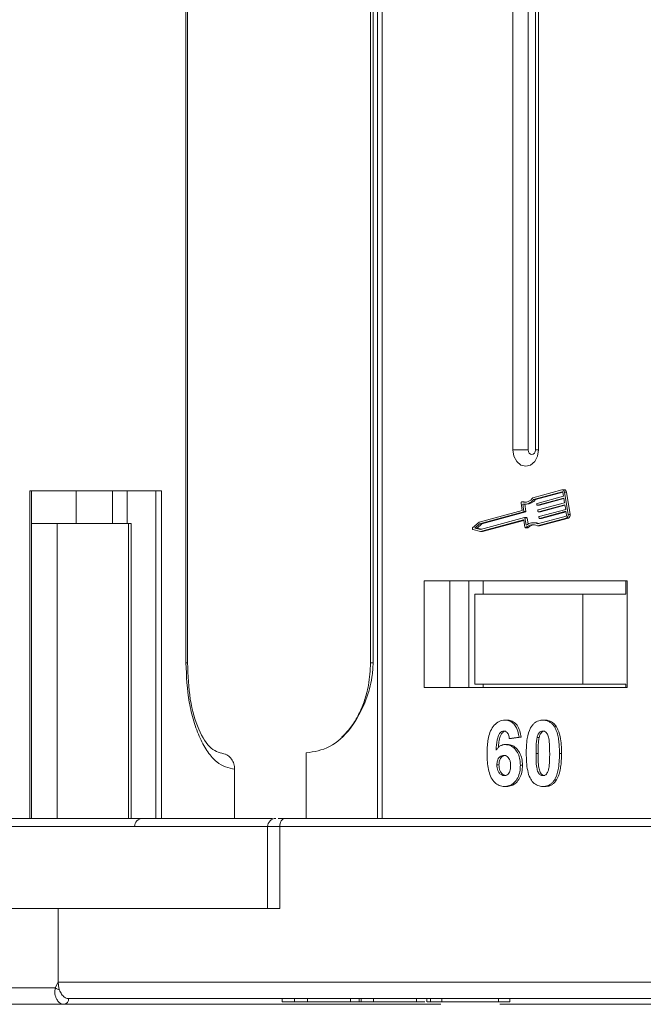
# Model space of a CAD drawing. Header units: millimetres. Extents: x 2205 to 3679, y 833 to 1866.
# Tile 4 of 86: x 2701 to 2740, y 1083 to 1143. Entities that reach past the tile are written whole.
import ezdxf

# ---------------------------------------------------------------- set-up
doc = ezdxf.new("R2010")
doc.units = ezdxf.units.MM

msp = doc.modelspace()

# ---------------------------------------------------------------- linework, layer by layer
at = {"color": 7, "linetype": 'Continuous', "lineweight": 15}
for p, q in [((2711.635, 1144.183), (2711.635, 1103.683)), ((2711.746, 1103.683), (2711.746, 1144.183)), ((2722.914, 1144.183), (2722.914, 1103.683)), ((2723.074, 1103.683), (2723.074, 1144.183)), ((2723.336, 1144.183), (2723.336, 1094.183)), ((2723.633, 1094.183), (2723.633, 1144.183)), ((2731.617, 1144.183), (2731.617, 1116.683)), ((2732.55, 1144.183), (2732.55, 1116.683)), ((2732.992, 1116.683), (2732.992, 1144.183)), ((2733.169, 1116.683), (2733.169, 1144.183)), ((2732.55, 1116.683), (2731.617, 1116.683)), ((2733.169, 1116.683), (2732.992, 1116.683)), ((2710.156, 1114.183), (2702.105, 1114.183)), ((2702.105, 1114.183), (2702.105, 1094.183)), ((2702.217, 1094.183), (2702.217, 1114.183)), ((2704.941, 1114.183), (2704.941, 1112.183)), ((2707.157, 1114.183), (2707.157, 1112.183)), ((2708.046, 1112.183), (2708.046, 1114.183)), ((2709.794, 1114.183), (2709.794, 1094.183)), ((2710.156, 1094.183), (2710.156, 1114.183)), ((2734.592, 1114.249), (2732.824, 1113.768)), ((2734.611, 1114.134), (2732.871, 1113.661)), ((2732.997, 1113.661), (2734.657, 1114.113)), ((2734.63, 1114.134), (2734.611, 1114.134)), ((2734.746, 1114.253), (2734.62, 1114.253)), ((2734.703, 1113.859), (2734.665, 1114.089)), ((2734.98, 1112.735), (2734.754, 1114.113)), ((2734.754, 1114.113), (2734.88, 1114.113)), ((2735.106, 1112.735), (2734.88, 1114.113)), ((2732.279, 1113.508), (2732.153, 1113.508)), ((2732.163, 1113.507), (2732.29, 1113.507)), ((2732.29, 1113.507), (2732.279, 1113.508)), ((2732.997, 1113.661), (2732.871, 1113.661)), ((2733.086, 1113.419), (2734.703, 1113.859)), ((2734.721, 1113.744), (2733.105, 1113.304)), ((2733.231, 1113.304), (2734.727, 1113.712)), ((2734.769, 1113.457), (2734.721, 1113.744)), ((2732.181, 1112.993), (2729.544, 1112.275)), ((2732.267, 1112.896), (2729.581, 1112.165)), ((2729.707, 1112.165), (2732.393, 1112.896)), ((2732.108, 1113.437), (2732.181, 1112.993)), ((2732.211, 1113.375), (2732.284, 1112.931)), ((2732.393, 1112.896), (2732.267, 1112.896)), ((2732.41, 1112.931), (2732.284, 1112.931)), ((2732.323, 1113.365), (2732.449, 1113.365)), ((2732.41, 1112.931), (2732.339, 1113.365)), ((2733.078, 1113.327), (2733.069, 1113.385)), ((2733.101, 1113.304), (2733.227, 1113.304)), ((2733.231, 1113.304), (2733.105, 1113.304)), ((2733.144, 1112.925), (2733.135, 1112.982)), ((2733.152, 1113.017), (2734.769, 1113.457)), ((2733.167, 1112.902), (2733.293, 1112.902)), ((2734.787, 1113.342), (2733.171, 1112.902)), ((2733.297, 1112.902), (2733.171, 1112.902)), ((2733.218, 1112.615), (2734.835, 1113.055)), ((2734.853, 1112.94), (2733.237, 1112.5)), ((2733.297, 1112.902), (2734.793, 1113.309)), ((2733.363, 1112.5), (2734.859, 1112.907)), ((2734.835, 1113.055), (2734.787, 1113.342)), ((2734.891, 1112.71), (2734.853, 1112.94)), ((2729.637, 1111.82), (2732.323, 1112.551)), ((2729.638, 1111.7), (2732.253, 1112.412)), ((2729.764, 1111.7), (2732.281, 1112.385)), ((2732.262, 1112.412), (2732.253, 1112.412)), ((2732.28, 1112.39), (2732.348, 1111.974)), ((2732.454, 1112.552), (2732.328, 1112.552)), ((2732.35, 1112.529), (2732.423, 1112.085)), ((2732.476, 1112.529), (2732.35, 1112.529)), ((2732.537, 1112.161), (2732.476, 1112.529)), ((2733.106, 1112.044), (2734.875, 1112.526)), ((2733.115, 1112.167), (2734.856, 1112.641)), ((2733.21, 1112.523), (2733.201, 1112.58)), ((2733.232, 1112.499), (2733.359, 1112.499)), ((2733.233, 1112.044), (2735.001, 1112.526)), ((2733.363, 1112.5), (2733.237, 1112.5)), ((2734.875, 1112.526), (2735.001, 1112.526)), ((2735.106, 1112.735), (2734.98, 1112.735)), ((2703.774, 1112.183), (2702.217, 1112.183)), ((2703.774, 1094.183), (2703.774, 1112.183)), ((2703.774, 1112.183), (2708.132, 1112.183)), ((2708.132, 1112.183), (2708.132, 1094.183)), ((2708.299, 1112.183), (2708.132, 1112.183)), ((2708.299, 1094.183), (2708.299, 1112.183)), ((2729.544, 1112.275), (2729.154, 1111.924)), ((2729.171, 1111.818), (2729.638, 1111.7)), ((2729.581, 1112.165), (2729.294, 1111.907)), ((2729.294, 1111.907), (2729.637, 1111.82)), ((2729.42, 1111.907), (2729.294, 1111.907)), ((2729.42, 1111.907), (2729.707, 1112.165)), ((2729.698, 1111.837), (2729.42, 1111.907)), ((2729.707, 1112.165), (2729.581, 1112.165)), ((2729.764, 1111.7), (2729.638, 1111.7)), ((2732.393, 1111.927), (2732.519, 1111.927)), ((2732.547, 1111.939), (2732.42, 1111.939)), ((2732.958, 1112.237), (2732.832, 1112.237)), ((2733.233, 1112.044), (2733.106, 1112.044)), ((2738.601, 1108.683), (2726.184, 1108.683)), ((2726.184, 1108.683), (2726.184, 1102.183)), ((2727.761, 1108.683), (2727.761, 1102.183)), ((2728.921, 1102.183), (2728.921, 1108.683)), ((2729.802, 1108.683), (2729.802, 1107.883)), ((2738.515, 1107.883), (2738.515, 1108.683)), ((2738.601, 1102.183), (2738.601, 1108.683)), ((2729.284, 1107.883), (2729.284, 1102.383)), ((2729.284, 1107.883), (2735.88, 1107.883)), ((2735.88, 1102.383), (2735.88, 1107.883)), ((2735.88, 1107.883), (2738.515, 1107.883)), ((2711.635, 1103.683), (2711.746, 1103.683)), ((2722.914, 1103.683), (2723.074, 1103.683)), ((2726.184, 1102.183), (2738.601, 1102.183)), ((2729.284, 1102.383), (2735.88, 1102.383)), ((2729.802, 1102.183), (2729.802, 1102.383)), ((2738.515, 1102.383), (2735.88, 1102.383)), ((2738.515, 1102.383), (2738.515, 1102.183)), ((2731.136, 1100.183), (2731.262, 1100.183)), ((2733.441, 1100.183), (2733.567, 1100.183)), ((2734.151, 1099.772), (2734.277, 1099.772)), ((2731.988, 1099.139), (2731.391, 1099.055)), ((2731.391, 1099.055), (2731.517, 1099.055)), ((2731.517, 1099.055), (2732.114, 1099.139)), ((2731.988, 1099.139), (2732.114, 1099.139)), ((2733.216, 1099.123), (2733.089, 1099.123)), ((2731.151, 1098.696), (2731.277, 1098.696)), ((2718.982, 1094.183), (2718.982, 1098.183)), ((2733.023, 1098.156), (2733.149, 1098.156)), ((2734.456, 1098.156), (2734.582, 1098.156)), ((2730.635, 1097.454), (2730.761, 1097.454)), ((2732.068, 1097.436), (2732.194, 1097.436)), ((2714.616, 1097.183), (2714.616, 1094.183)), ((2731.091, 1096.131), (2731.218, 1096.131)), ((2733.441, 1096.131), (2733.567, 1096.131)), ((2734.148, 1096.538), (2734.275, 1096.538)), ((2692.179, 1093.683), (2716.63, 1093.683)), ((2716.63, 1093.683), (2716.63, 1088.683)), ((2716.63, 1093.683), (2717.369, 1093.683)), ((2717.369, 1088.683), (2717.369, 1093.683)), ((2717.369, 1093.683), (2755.839, 1093.683)), ((2756.154, 1094.183), (2717.684, 1094.183)), ((2692.179, 1088.683), (2703.844, 1088.683)), ((2703.844, 1084.183), (2703.844, 1088.683)), ((2703.844, 1088.683), (2717.369, 1088.683)), ((2703.663, 1083.833), (2703.844, 1084.183)), ((2742.314, 1084.183), (2703.844, 1084.183)), ((2691.471, 1083.833), (2703.663, 1083.833)), ((2727.21, 1082.833), (2704.204, 1082.833)), ((2704.474, 1083.183), (2743.812, 1083.183)), ((2704.476, 1083.183), (2717.52, 1083.183)), ((2713.279, 1082.833), (2713.282, 1082.833)), ((2717.52, 1083.183), (2717.52, 1082.983)), ((2717.52, 1082.983), (2718.266, 1082.983)), ((2718.266, 1083.183), (2718.266, 1082.983)), ((2718.266, 1082.983), (2719.062, 1082.983)), ((2719.062, 1083.183), (2719.062, 1082.983)), ((2719.062, 1082.983), (2721.698, 1082.983)), ((2721.698, 1083.183), (2721.698, 1082.983)), ((2721.698, 1082.983), (2722.224, 1082.983)), ((2722.224, 1083.183), (2722.224, 1082.983)), ((2722.224, 1082.983), (2722.345, 1082.983)), ((2722.345, 1083.183), (2722.345, 1082.983)), ((2722.345, 1082.983), (2723.091, 1082.983)), ((2723.091, 1083.183), (2723.091, 1082.983)), ((2723.091, 1082.983), (2725.719, 1082.983)), ((2725.719, 1083.183), (2725.719, 1082.983)), ((2725.719, 1082.983), (2726.233, 1082.983)), ((2726.365, 1083.183), (2726.365, 1082.983)), ((2726.58, 1083.183), (2726.58, 1082.983)), ((2727.274, 1083.183), (2727.274, 1082.983)), ((2727.307, 1082.983), (2727.709, 1082.983)), ((2730.741, 1083.183), (2730.741, 1082.983)), ((2744.291, 1082.833), (2730.806, 1082.833)), ((2731.433, 1082.983), (2731.433, 1083.183))]:
    msp.add_line(p, q, dxfattribs=at)
at = {"color": 7, "linetype": 'Continuous', "lineweight": 15, "flags": 128}
for points in [[(2731.617, 1116.683), (2731.676, 1116.3), (2731.844, 1115.976), (2732.096, 1115.759), (2732.393, 1115.683), (2732.69, 1115.759), (2732.942, 1115.976), (2733.11, 1116.3), (2733.169, 1116.683)], [(2732.55, 1116.683), (2732.567, 1116.574), (2732.615, 1116.481), (2732.687, 1116.419), (2732.771, 1116.398), (2732.856, 1116.419), (2732.928, 1116.481), (2732.976, 1116.574), (2732.992, 1116.683)], [(2732.108, 1113.437), (2732.107, 1113.452), (2732.109, 1113.467), (2732.114, 1113.48), (2732.121, 1113.492), (2732.13, 1113.5), (2732.141, 1113.506), (2732.152, 1113.508), (2732.163, 1113.507)], [(2732.386, 1113.486), (2732.379, 1113.487), (2732.29, 1113.507)], [(2733.227, 1113.304), (2733.227, 1113.304), (2733.231, 1113.304)], [(2733.293, 1112.902), (2733.293, 1112.902), (2733.297, 1112.902)], [(2733.359, 1112.499), (2733.359, 1112.499), (2733.363, 1112.5)], [(2732.42, 1111.939), (2732.41, 1111.932), (2732.399, 1111.928), (2732.388, 1111.928), (2732.377, 1111.931), (2732.367, 1111.938), (2732.358, 1111.948), (2732.352, 1111.96), (2732.348, 1111.974)], [(2717.369, 1093.683), (2717.375, 1093.78), (2717.393, 1093.874), (2717.422, 1093.961), (2717.461, 1094.036), (2717.509, 1094.098), (2717.564, 1094.145), (2717.623, 1094.173), (2717.684, 1094.183)]]:
    msp.add_lwpolyline(points, dxfattribs=at)
at = {"color": 7, "linetype": 'Continuous', "lineweight": 15}
for centre, radius, start, end in [((2734.612, 1114.109), 0.142, 1.77106, 98.23127), ((2734.618, 1114.088), 0.0473, 1.77106, 98.23127), ((2734.733, 1114.106), 0.148, 2.84754, 84.64316), ((2732.319, 1114.078), 0.592, 254.76687, 328.43558), ((2732.314, 1114.042), 0.675, 261.29756, 325.56926), ((2732.423, 1114.068), 0.704, 272.12514, 324.63087), ((2732.255, 1112.924), 0.03, 292.70639, 13.67636), ((2732.381, 1112.924), 0.03, 292.70639, 13.67636), ((2733.098, 1113.392), 0.03, 112.70639, 193.67636), ((2733.102, 1113.328), 0.0236, 181.77106, 278.23127), ((2733.164, 1112.989), 0.03, 112.70639, 193.67636), ((2733.168, 1112.926), 0.0236, 181.77106, 278.23127), ((2732.256, 1112.389), 0.0236, 1.77106, 98.23127), ((2732.327, 1112.528), 0.0236, 1.77106, 98.23127), ((2732.452, 1112.528), 0.0246, 2.84754, 84.64316), ((2733.23, 1112.587), 0.03, 112.70639, 193.67636), ((2733.234, 1112.523), 0.0236, 181.77106, 278.23127), ((2734.833, 1112.696), 0.06, 292.70639, 13.67636), ((2734.805, 1112.692), 0.18, 292.70639, 13.67636), ((2734.931, 1112.692), 0.18, 292.70639, 13.67636), ((2729.198, 1111.877), 0.0644, 132.93971, 245.68289), ((2732.83, 1111.558), 0.559, 60.3608, 137.05481), ((2732.83, 1111.611), 0.625, 62.87791, 130.67442), ((2732.518, 1111.966), 0.0392, 270.9146, 316.26926), ((2732.974, 1111.527), 0.594, 97.58574, 135.98631), ((2732.957, 1111.624), 0.613, 67.15343, 89.8647), ((2709, 1093.683), 0.5, 90, 180), ((2717.13, 1093.683), 0.5, 90, 180), ((2704.246, 1084.707), 1.051, 236.30888, 251.90664), ((2704.157, 1083.149), 0.319, 278.09832, 6.1426), ((2704.159, 1083.148), 0.318, 278.09796, 6.27563)]:
    msp.add_arc(centre, radius, start, end, dxfattribs=at)
for points, knots in [([(2711.635, 1103.683), (2711.674, 1102.865), (2711.736, 1101.607), (2712.107, 1100.094), (2712.492, 1099.053), (2712.97, 1098.214), (2713.664, 1097.403), (2714.241, 1097.27), (2714.616, 1097.183)], [0, 0, 0, 0, 0.239457, 0.368361, 0.5, 0.631639, 0.760543, 1, 1, 1, 1]), ([(2714.067, 1098.107), (2713.767, 1098.172), (2713.163, 1098.302), (2712.384, 1099.551), (2711.83, 1101.402), (2711.768, 1102.918), (2711.736, 1103.683)], [0, 0, 0, 0, 0.244697, 0.492475, 0.744034, 1, 1, 1, 1]), ([(2718.982, 1098.183), (2719.469, 1098.259), (2720.443, 1098.412), (2721.739, 1099.602), (2722.593, 1101.152), (2723.016, 1102.596), (2723.059, 1103.389), (2723.074, 1103.683)], [0, 0, 0, 0, 0.249096, 0.498243, 0.745205, 0.90541, 1, 1, 1, 1]), ([(2722.914, 1103.683), (2722.891, 1103.224), (2722.859, 1102.585), (2722.654, 1101.694), (2722.42, 1100.985), (2722.047, 1100.228), (2721.628, 1099.596), (2721.309, 1099.289), (2721.173, 1099.157)], [0, 0, 0, 0, 0.254263, 0.354083, 0.518608, 0.68716, 0.866461, 1, 1, 1, 1]), ([(2730.038, 1098.129), (2730.04, 1098.262), (2730.047, 1098.664), (2730.117, 1099.22), (2730.333, 1099.728), (2730.602, 1100.031), (2730.89, 1100.168), (2731.071, 1100.179), (2731.136, 1100.183)], [0, 0, 0, 0, 0.142337, 0.429127, 0.589943, 0.751205, 0.909895, 1, 1, 1, 1]), ([(2731.136, 1100.183), (2731.242, 1100.172), (2731.433, 1100.153), (2731.675, 1099.969), (2731.862, 1099.692), (2731.952, 1099.395), (2731.98, 1099.196), (2731.988, 1099.139)], [0, 0, 0, 0, 0.2426908, 0.4390024, 0.635006, 0.8950587, 1, 1, 1, 1]), ([(2732.114, 1099.139), (2732.093, 1099.27), (2732.05, 1099.535), (2731.885, 1099.879), (2731.646, 1100.101), (2731.427, 1100.176), (2731.302, 1100.181), (2731.262, 1100.183)], [0, 0, 0, 0, 0.241162, 0.485196, 0.708842, 0.908431, 1, 1, 1, 1]), ([(2732.426, 1098.164), (2732.428, 1098.297), (2732.432, 1098.6), (2732.488, 1099.128), (2732.597, 1099.548), (2732.72, 1099.754), (2732.733, 1099.776)], [0, 0, 0, 0, 0.237381, 0.538918, 0.949082, 1, 1, 1, 1]), ([(2732.733, 1099.776), (2732.768, 1099.827), (2732.837, 1099.929), (2732.969, 1100.044), (2733.115, 1100.127), (2733.246, 1100.165), (2733.356, 1100.18), (2733.412, 1100.182), (2733.441, 1100.183)], [0, 0, 0, 0, 0.193776, 0.3936, 0.587864, 0.788908, 0.894169, 1, 1, 1, 1]), ([(2733.441, 1100.183), (2733.493, 1100.181), (2733.597, 1100.176), (2733.751, 1100.132), (2733.899, 1100.055), (2734.011, 1099.956), (2734.094, 1099.858), (2734.132, 1099.8), (2734.151, 1099.772)], [0, 0, 0, 0, 0.192627, 0.388684, 0.582013, 0.783201, 0.891038, 1, 1, 1, 1]), ([(2734.277, 1099.772), (2734.243, 1099.822), (2734.173, 1099.923), (2734.043, 1100.041), (2733.897, 1100.125), (2733.765, 1100.165), (2733.654, 1100.18), (2733.596, 1100.182), (2733.567, 1100.183)], [0, 0, 0, 0, 0.192795, 0.391133, 0.584584, 0.78508, 0.892229, 1, 1, 1, 1]), ([(2734.151, 1099.772), (2734.181, 1099.717), (2734.243, 1099.608), (2734.325, 1099.376), (2734.394, 1099.081), (2734.433, 1098.749), (2734.453, 1098.44), (2734.455, 1098.25), (2734.456, 1098.156)], [0, 0, 0, 0, 0.118432, 0.2393289, 0.4494336, 0.6641784, 0.8318201, 1, 1, 1, 1]), ([(2734.582, 1098.156), (2734.58, 1098.289), (2734.576, 1098.587), (2734.526, 1099.077), (2734.429, 1099.499), (2734.308, 1099.716), (2734.277, 1099.772)], [0, 0, 0, 0, 0.236775, 0.527928, 0.878334, 1, 1, 1, 1]), ([(2731.06, 1099.516), (2731.018, 1099.511), (2730.934, 1099.5), (2730.816, 1099.4), (2730.706, 1099.228), (2730.621, 1098.866), (2730.603, 1098.565), (2730.59, 1098.361)], [0, 0, 0, 0, 0.112049, 0.22438, 0.370115, 0.570276, 1, 1, 1, 1]), ([(2730.728, 1098.521), (2730.733, 1098.6), (2730.747, 1098.806), (2730.788, 1099.081), (2730.883, 1099.323), (2730.993, 1099.453), (2731.102, 1099.51), (2731.162, 1099.514), (2731.186, 1099.516)], [0, 0, 0, 0, 0.187792, 0.48711, 0.651599, 0.817152, 0.928239, 1, 1, 1, 1]), ([(2731.391, 1099.055), (2731.382, 1099.132), (2731.366, 1099.254), (2731.296, 1099.398), (2731.214, 1099.479), (2731.131, 1099.512), (2731.079, 1099.515), (2731.06, 1099.516)], [0, 0, 0, 0, 0.33384, 0.524547, 0.716372, 0.891824, 1, 1, 1, 1]), ([(2733.023, 1098.156), (2733.023, 1098.222), (2733.024, 1098.356), (2733.029, 1098.536), (2733.036, 1098.698), (2733.047, 1098.841), (2733.062, 1098.983), (2733.08, 1099.077), (2733.089, 1099.123)], [0, 0, 0, 0, 0.20527, 0.4106157, 0.5571475, 0.7038444, 0.8514751, 1, 1, 1, 1]), ([(2733.089, 1099.123), (2733.108, 1099.193), (2733.137, 1099.305), (2733.221, 1099.43), (2733.317, 1099.497), (2733.394, 1099.513), (2733.436, 1099.516), (2733.441, 1099.516)], [0, 0, 0, 0, 0.334804, 0.542561, 0.750382, 0.970721, 1, 1, 1, 1]), ([(2733.149, 1098.156), (2733.149, 1098.222), (2733.15, 1098.356), (2733.155, 1098.536), (2733.162, 1098.698), (2733.173, 1098.841), (2733.188, 1098.983), (2733.206, 1099.077), (2733.216, 1099.123)], [0, 0, 0, 0, 0.20527, 0.410616, 0.557148, 0.703844, 0.851475, 1, 1, 1, 1]), ([(2733.216, 1099.123), (2733.234, 1099.193), (2733.263, 1099.305), (2733.347, 1099.43), (2733.443, 1099.497), (2733.52, 1099.513), (2733.562, 1099.516), (2733.567, 1099.516)], [0, 0, 0, 0, 0.3348035, 0.5425606, 0.750382, 0.9707212, 1, 1, 1, 1]), ([(2733.441, 1099.516), (2733.485, 1099.51), (2733.564, 1099.5), (2733.663, 1099.425), (2733.749, 1099.285), (2733.827, 1099.014), (2733.855, 1098.617), (2733.857, 1098.311), (2733.859, 1098.156)], [0, 0, 0, 0, 0.1056461, 0.1862213, 0.267042, 0.4315406, 0.7127076, 1, 1, 1, 1]), ([(2730.59, 1098.361), (2730.626, 1098.409), (2730.699, 1098.507), (2730.812, 1098.598), (2730.911, 1098.648), (2730.987, 1098.676), (2731.068, 1098.692), (2731.123, 1098.694), (2731.151, 1098.696)], [0, 0, 0, 0, 0.243654, 0.49576, 0.617892, 0.741503, 0.870025, 1, 1, 1, 1]), ([(2731.151, 1098.696), (2731.256, 1098.683), (2731.467, 1098.658), (2731.737, 1098.443), (2731.944, 1098.141), (2732.053, 1097.788), (2732.063, 1097.544), (2732.068, 1097.436)], [0, 0, 0, 0, 0.2102159, 0.4219747, 0.6200164, 0.8310369, 1, 1, 1, 1]), ([(2732.194, 1097.436), (2732.187, 1097.571), (2732.174, 1097.842), (2732.034, 1098.21), (2731.809, 1098.5), (2731.544, 1098.673), (2731.355, 1098.689), (2731.277, 1098.696)], [0, 0, 0, 0, 0.209315, 0.420684, 0.62175, 0.843313, 1, 1, 1, 1]), ([(2714.616, 1097.183), (2714.606, 1097.295), (2714.587, 1097.521), (2714.432, 1097.816), (2714.249, 1098.019), (2714.108, 1098.075), (2714.061, 1098.094)], [0, 0, 0, 0, 0.286071, 0.572143, 0.858214, 1, 1, 1, 1]), ([(2731.091, 1096.131), (2730.987, 1096.142), (2730.776, 1096.163), (2730.497, 1096.364), (2730.27, 1096.669), (2730.084, 1097.205), (2730.041, 1097.716), (2730.039, 1098.071), (2730.038, 1098.129)], [0, 0, 0, 0, 0.148269, 0.297647, 0.442421, 0.607851, 0.935658, 1, 1, 1, 1]), ([(2730.635, 1097.454), (2730.639, 1097.536), (2730.645, 1097.672), (2730.716, 1097.842), (2730.811, 1097.95), (2730.926, 1098.019), (2731.009, 1098.026), (2731.05, 1098.029)], [0, 0, 0, 0, 0.276721, 0.45687, 0.637007, 0.824068, 1, 1, 1, 1]), ([(2730.761, 1097.454), (2730.765, 1097.536), (2730.771, 1097.672), (2730.842, 1097.842), (2730.937, 1097.95), (2731.052, 1098.019), (2731.136, 1098.026), (2731.176, 1098.029)], [0, 0, 0, 0, 0.276721, 0.45687, 0.637007, 0.824068, 1, 1, 1, 1]), ([(2731.05, 1098.029), (2731.102, 1098.024), (2731.199, 1098.014), (2731.324, 1097.919), (2731.416, 1097.784), (2731.464, 1097.6), (2731.469, 1097.467), (2731.471, 1097.397)], [0, 0, 0, 0, 0.213757, 0.394944, 0.576585, 0.777311, 1, 1, 1, 1]), ([(2733.441, 1096.131), (2733.336, 1096.142), (2733.125, 1096.162), (2732.85, 1096.36), (2732.627, 1096.674), (2732.446, 1097.285), (2732.434, 1097.805), (2732.426, 1098.164)], [0, 0, 0, 0, 0.147528, 0.296569, 0.43214, 0.608737, 1, 1, 1, 1]), ([(2733.441, 1096.798), (2733.388, 1096.806), (2733.303, 1096.819), (2733.202, 1096.905), (2733.123, 1097.056), (2733.05, 1097.328), (2733.028, 1097.718), (2733.024, 1098.009), (2733.023, 1098.156)], [0, 0, 0, 0, 0.125351, 0.202197, 0.279182, 0.459742, 0.727968, 1, 1, 1, 1]), ([(2733.567, 1096.798), (2733.514, 1096.806), (2733.429, 1096.819), (2733.329, 1096.905), (2733.249, 1097.056), (2733.176, 1097.328), (2733.154, 1097.718), (2733.151, 1098.009), (2733.149, 1098.156)], [0, 0, 0, 0, 0.125351, 0.202197, 0.279182, 0.459742, 0.727968, 1, 1, 1, 1]), ([(2733.859, 1098.156), (2733.858, 1098.089), (2733.857, 1097.955), (2733.853, 1097.775), (2733.845, 1097.614), (2733.834, 1097.472), (2733.82, 1097.33), (2733.801, 1097.237), (2733.792, 1097.191)], [0, 0, 0, 0, 0.205942, 0.411959, 0.558149, 0.704502, 0.851801, 1, 1, 1, 1]), ([(2734.456, 1098.156), (2734.454, 1098.022), (2734.45, 1097.719), (2734.395, 1097.198), (2734.288, 1096.776), (2734.166, 1096.568), (2734.148, 1096.538)], [0, 0, 0, 0, 0.236629, 0.537361, 0.932986, 1, 1, 1, 1]), ([(2734.275, 1096.538), (2734.305, 1096.592), (2734.366, 1096.701), (2734.45, 1096.933), (2734.519, 1097.232), (2734.56, 1097.564), (2734.579, 1097.873), (2734.581, 1098.061), (2734.582, 1098.156)], [0, 0, 0, 0, 0.11827, 0.23888, 0.450732, 0.667209, 0.83334, 1, 1, 1, 1]), ([(2731.08, 1096.798), (2731.027, 1096.805), (2730.921, 1096.82), (2730.785, 1096.936), (2730.687, 1097.094), (2730.642, 1097.276), (2730.637, 1097.396), (2730.635, 1097.454)], [0, 0, 0, 0, 0.207905, 0.419981, 0.630626, 0.821735, 1, 1, 1, 1]), ([(2731.206, 1096.798), (2731.153, 1096.805), (2731.047, 1096.82), (2730.911, 1096.936), (2730.813, 1097.094), (2730.768, 1097.276), (2730.763, 1097.396), (2730.761, 1097.454)], [0, 0, 0, 0, 0.2079047, 0.4199807, 0.6306256, 0.821735, 1, 1, 1, 1]), ([(2731.471, 1097.397), (2731.468, 1097.311), (2731.463, 1097.173), (2731.406, 1096.994), (2731.32, 1096.885), (2731.209, 1096.811), (2731.125, 1096.803), (2731.08, 1096.798)], [0, 0, 0, 0, 0.288697, 0.463553, 0.639942, 0.801808, 1, 1, 1, 1]), ([(2732.068, 1097.436), (2732.062, 1097.302), (2732.05, 1097.032), (2731.921, 1096.65), (2731.7, 1096.351), (2731.41, 1096.16), (2731.198, 1096.141), (2731.091, 1096.131)], [0, 0, 0, 0, 0.197831, 0.3973, 0.59891, 0.798741, 1, 1, 1, 1]), ([(2731.218, 1096.131), (2731.322, 1096.141), (2731.533, 1096.159), (2731.815, 1096.343), (2732.035, 1096.63), (2732.173, 1097.009), (2732.187, 1097.291), (2732.194, 1097.436)], [0, 0, 0, 0, 0.198208, 0.398397, 0.584963, 0.787074, 1, 1, 1, 1]), ([(2733.792, 1097.191), (2733.774, 1097.122), (2733.744, 1097.01), (2733.661, 1096.885), (2733.567, 1096.819), (2733.49, 1096.801), (2733.447, 1096.798), (2733.441, 1096.798)], [0, 0, 0, 0, 0.333678, 0.540413, 0.747264, 0.961209, 1, 1, 1, 1]), ([(2734.148, 1096.538), (2734.114, 1096.488), (2734.044, 1096.386), (2733.913, 1096.27), (2733.767, 1096.187), (2733.635, 1096.149), (2733.525, 1096.134), (2733.469, 1096.132), (2733.441, 1096.131)], [0, 0, 0, 0, 0.193769, 0.393564, 0.587886, 0.789131, 0.894283, 1, 1, 1, 1]), ([(2733.567, 1096.131), (2733.619, 1096.134), (2733.723, 1096.139), (2733.877, 1096.181), (2734.025, 1096.259), (2734.137, 1096.356), (2734.219, 1096.454), (2734.256, 1096.51), (2734.275, 1096.538)], [0, 0, 0, 0, 0.193594, 0.390501, 0.584817, 0.78683, 0.892868, 1, 1, 1, 1]), ([(2716.934, 1094.183), (2716.657, 1094.183), (2715.293, 1094.183), (2712.905, 1094.183), (2709.814, 1094.183), (2706.87, 1094.183), (2704.116, 1094.183), (2701.603, 1094.183), (2699.35, 1094.183), (2697.189, 1094.183), (2695.251, 1094.183), (2693.641, 1094.183), (2692.989, 1094.183), (2692.669, 1094.183)], [0, 0, 0, 0, 0.023037, 0.113376, 0.205622, 0.297883, 0.390129, 0.482389, 0.572713, 0.663052, 0.778592, 0.890986, 1, 1, 1, 1]), ([(2717.684, 1094.183), (2717.563, 1094.183), (2717.388, 1094.183), (2717.308, 1094.183), (2717.284, 1094.183)], [0, 0, 0, 0, 0.692903, 1, 1, 1, 1]), ([(2704.202, 1082.833), (2704.145, 1082.84), (2704.041, 1082.853), (2703.887, 1082.956), (2703.765, 1083.102), (2703.681, 1083.286), (2703.638, 1083.468), (2703.627, 1083.655), (2703.651, 1083.777), (2703.663, 1083.833)], [0, 0, 0, 0, 0.172016, 0.312756, 0.499599, 0.630391, 0.758026, 0.889228, 1, 1, 1, 1]), ([(2703.919, 1083.708), (2703.959, 1083.614), (2704.039, 1083.427), (2704.224, 1083.246), (2704.377, 1083.186), (2704.461, 1083.183), (2704.474, 1083.183)], [0, 0, 0, 0, 0.313335, 0.626691, 0.940048, 1, 1, 1, 1]), ([(2692.479, 1082.833), (2692.507, 1082.833), (2692.595, 1082.833), (2693.51, 1082.833), (2695.02, 1082.833), (2696.582, 1082.833), (2698.649, 1082.833), (2701.232, 1082.833), (2703.223, 1082.833), (2704.204, 1082.833)], [0, 0, 0, 0, 0.1112473, 0.3444083, 0.4587555, 0.5730843, 0.7194349, 0.8618297, 1, 1, 1, 1]), ([(2704.474, 1083.183), (2704.475, 1083.183), (2704.475, 1083.183), (2704.475, 1083.183), (2704.476, 1083.183), (2704.476, 1083.183)], [0, 0, 0, 0, 0.3846993, 0.6923496, 1, 1, 1, 1]), ([(2726.371, 1082.983), (2726.37, 1082.983), (2726.365, 1082.983), (2726.448, 1082.983), (2726.566, 1082.983), (2726.58, 1082.983)], [0, 0, 0, 0, 0.0968195, 0.8920751, 1, 1, 1, 1]), ([(2726.58, 1082.983), (2726.612, 1082.983), (2726.677, 1082.983), (2726.79, 1082.983), (2726.904, 1082.983), (2727.02, 1082.983), (2727.143, 1082.983), (2727.23, 1082.983), (2727.274, 1082.983)], [0, 0, 0, 0, 0.185429, 0.37219, 0.527708, 0.683877, 0.841678, 1, 1, 1, 1]), ([(2727.274, 1082.983), (2727.38, 1082.983), (2727.702, 1082.983), (2728.333, 1082.983), (2729.12, 1082.983), (2729.898, 1082.983), (2730.41, 1082.983), (2730.677, 1082.983), (2730.741, 1082.983)], [0, 0, 0, 0, 0.101398, 0.306996, 0.506144, 0.685262, 0.924557, 1, 1, 1, 1]), ([(2730.741, 1082.983), (2730.822, 1082.983), (2731.067, 1082.983), (2731.366, 1082.983), (2731.404, 1082.983), (2731.421, 1082.983)], [0, 0, 0, 0, 0.2153633, 0.6496385, 1, 1, 1, 1])]:
    msp.add_open_spline(points, degree=3, knots=knots, dxfattribs=at)
msp.add_open_spline([(2703.844, 1084.183), (2703.847, 1084.1), (2703.854, 1083.934), (2703.897, 1083.784), (2703.919, 1083.708)], degree=3, dxfattribs=at)

doc.saveas('drawing.dxf')
